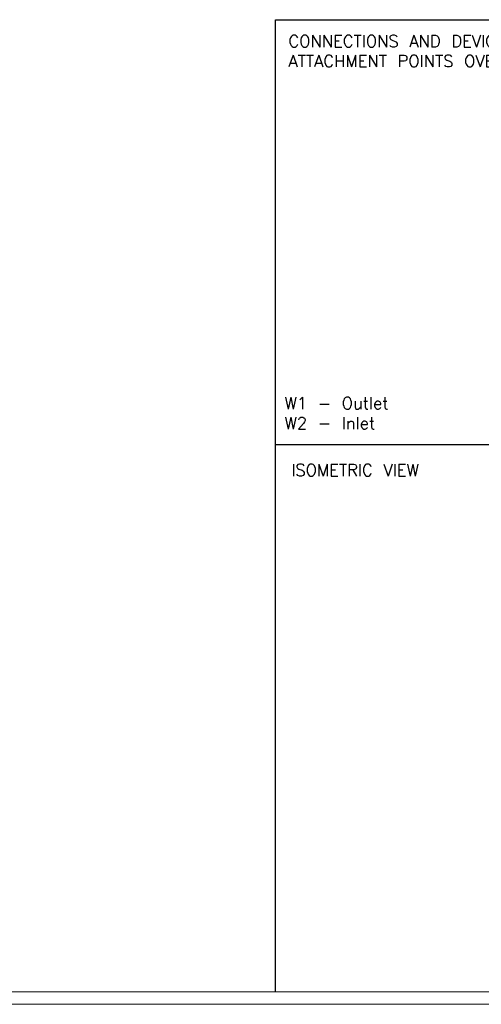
# Model space of a CAD drawing. Header units: millimetres. Extents: x 0 to 39025, y 0 to 11880.
# Tile 15 of 64: x 25149 to 28824, y 0 to 7845. Entities that reach past the tile are written whole.
import ezdxf

# ---------------------------------------------------------------- set-up
doc = ezdxf.new("R2010")
doc.units = ezdxf.units.MM
doc.layers.add('ANOTACIJE', color=7, linetype='Continuous')
doc.layers.add('FORMAT', color=7, linetype='Continuous')
doc.styles.add('SLDTEXTSTYLE0', font='txt', dxfattribs={"bigfont": 'bigfont'})

msp = doc.modelspace()

# ---------------------------------------------------------------- linework, layer by layer
at = {"layer": 'FORMAT', "ltscale": 27}
for p, q in [((27184, 100), (27184, 7844.6)), ((27184, 7844.6), (35592.8, 7844.6)), ((27184, 4460.5), (35592.8, 4460.5))]:
    msp.add_line(p, q, dxfattribs=at)
at = {"layer": 'FORMAT', "color": 7, "linetype": 'Continuous', "lineweight": 18, "ltscale": 27}
for p, q in [((500, 100), (35592.8, 100)), ((0, 0), (35692.8, 0))]:
    msp.add_line(p, q, dxfattribs=at)

# ---------------------------------------------------------------- texts
at = {"layer": 'ANOTACIJE', "color": 0, "insert": (27288.3, 7721.8), "char_height": 95.25, "width": 2740.358, "attachment_point": 1, "style": 'SLDTEXTSTYLE0'}
msp.add_mtext('CONNECTIONS AND DEVICE ATTACHMENT POINTS OVERVIEW', dxfattribs=at)
at = {"layer": 'ANOTACIJE', "color": 7, "char_height": 95.25, "style": 'SLDTEXTSTYLE0'}
for s, insert, attachment_point in [('W1 - Outlet\\PW2 - Inlet', (27257, 4709.9), 4), ('ISOMETRIC VIEW', (27310.9, 4304.2), 1)]:
    msp.add_mtext(s, dxfattribs=dict(at, insert=insert, attachment_point=attachment_point))

doc.saveas('drawing.dxf')
